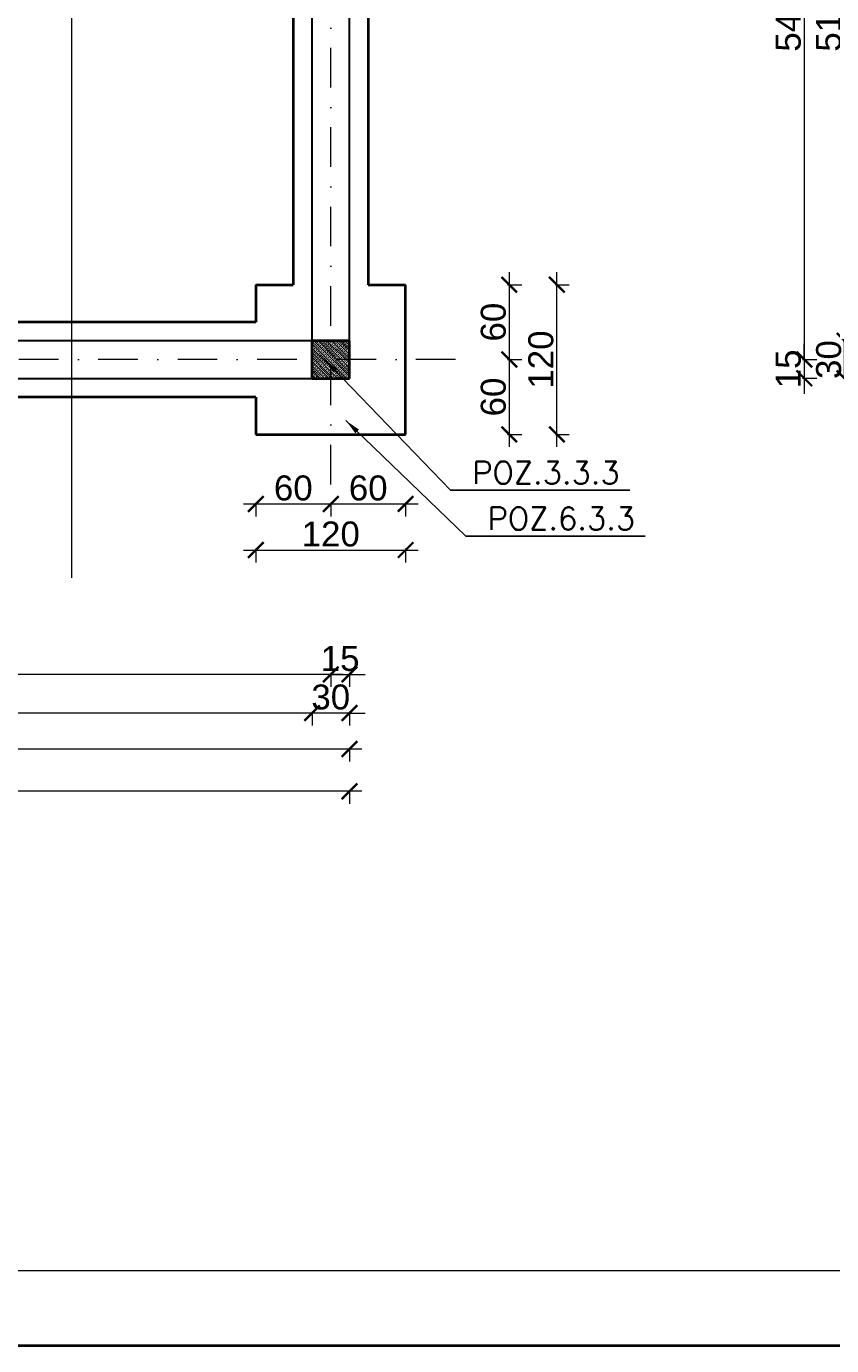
# Model space of a CAD drawing. Extents: x -19 to 9300416, y -12 to 10688993.
# Tile 65 of 106: x 4608264 to 4608909, y 5314288 to 5315345. Entities that reach past the tile are written whole.
import ezdxf

# ---------------------------------------------------------------- set-up
doc = ezdxf.new("R2010")
doc.units = 0
doc.header["$MEASUREMENT"] = 0
doc.linetypes.add('DASHDOT', pattern=[25.4, 12.7, -6.35, 0, -6.35])
for name, color, linetype, lineweight in [('hatch', 253, 'Continuous', 0), ('k', 7, 'Continuous', 13), ('K-OPISY', 252, 'Continuous', 15), ('K-SCIANY CIENKI', 163, 'Continuous', 30), ('K-SCIANY GRUBY', 195, 'Continuous', 40), ('K-WIDOK', 45, 'Continuous', 20), ('Osie', 175, 'DASHDOT', 9)]:
    doc.layers.add(name, color=color, linetype=linetype, lineweight=lineweight)
doc.layers.add('NIEDRUK', color=230, linetype='Continuous', lineweight=40, plot=False)
doc.styles.add('Arial Narrow 20', font='arial.ttf', dxfattribs={"height": 20})
doc.styles.add('Simplex', font='simplex.shx')
doc.dimstyles.new('1do100 ok', dxfattribs={"dimscale": 0.5, "dimtxt": 12, "dimasz": 25, "dimexe": 20, "dimexo": 0, "dimgap": 5, "dimtad": 1, "dimdec": 0, "dimzin": 9, "dimtxsty": 'Arial Narrow 20', "dimblk": 'ARCHTICK', "dimcen": 3, "dimdle": 20, "dimclrd": 256, "dimclre": 256, "dimclrt": 256, "dimadec": 0, "dimazin": 2, "dimtfac": 1, "dimtdec": 0, "dimtix": 1, "dimtmove": 2, "dimatfit": 3, "dimldrblk": 'NONE', "dimfxl": 0, "dimtvp": 1, "dimtolj": 1, "dimtzin": 0, "dimlwd": 5, "dimlwe": 5, "dimarcsym": 0})
doc.dimstyles.new('1do50', dxfattribs={"dimscale": 5, "dimtxt": 2.5, "dimasz": 2.5, "dimexe": 2.5, "dimexo": 0.5, "dimgap": 1, "dimtad": 1, "dimdec": 1, "dimrnd": 0.5, "dimzin": 12, "dimdsep": 46, "dimtxsty": 'Simplex', "dimblk": 'OBLIQUE', "dimcen": 0.5, "dimdle": 2.5, "dimclrd": 256, "dimclre": 256, "dimclrt": 256, "dimadec": 1, "dimazin": 3, "dimtfac": 1, "dimtdec": 1, "dimtix": 1, "dimtmove": 0, "dimatfit": 3, "dimfxl": 0, "dimtolj": 1, "dimtzin": 0, "dimarcsym": 0})

# ---------------------------------------------------------------- blocks, each defined once
blk = doc.blocks.new('_Oblique')
at = {"color": 0, "linetype": 'ByBlock', "lineweight": -2}
blk.add_line((-0.5, -0.5), (0.5, 0.5), dxfattribs=at)
blk = doc.blocks.new('G$C61CBF25F')
at = {"layer": 'Osie', "lineweight": 0, "ltscale": 2.5}
for p, q in [((1425, 0), (1425, 1880)), ((1525, 100), (204.8, 100))]:
    blk.add_line(p, q, dxfattribs=at)
blk = doc.blocks.new('_ArchTick')
at = {"color": 0, "linetype": 'ByBlock', "const_width": 0.15}
blk.add_lwpolyline([(-0.5, -0.5), (0.5, 0.5)], dxfattribs=at)
blk = doc.blocks.new('*D738')
at = {"layer": 'Defpoints', "color": 0, "lineweight": 0, "ltscale": 40}
for p in [(4608543.9, 5315618.4), (4608581.5, 5315078.4), (4608886.7, 5315078.4)]:
    blk.add_point(p, dxfattribs=at)
at = {"layer": 'k', "lineweight": 5, "ltscale": 40}
for p, q in [((4608885.4, 5315618.4), (4608896.7, 5315618.4)), ((4608886.7, 5315628.4), (4608886.7, 5315068.4)), ((4608885.4, 5315078.4), (4608896.7, 5315078.4))]:
    blk.add_line(p, q, dxfattribs=at)
at = {"layer": 'k', "lineweight": 5, "ltscale": 40, "xscale": 12.5, "yscale": 12.5, "zscale": 12.5}
for p, rotation in [((4608886.7, 5315618.4), 90), ((4608886.7, 5315078.4), 270)]:
    blk.add_blockref('_ArchTick', p, dxfattribs=dict(at, rotation=rotation))
at = {"layer": 'k', "lineweight": 0, "ltscale": 40, "insert": (4608874, 5315348.4), "char_height": 20, "attachment_point": 5, "rotation": 90, "style": 'Arial Narrow 20'}
blk.add_mtext('\\A1;540', dxfattribs=at)
blk = doc.blocks.new('_None')
blk = doc.blocks.new('*D739')
at = {"layer": 'Defpoints', "color": 0, "lineweight": 0, "ltscale": 40}
for p in [(4607937.4, 5314993.6), (4608507.4, 5314978.4), (4607937.4, 5314826.1)]:
    blk.add_point(p, dxfattribs=at)
at = {"layer": 'k', "lineweight": 5, "ltscale": 40}
for p, q in [((4608517.4, 5314826.1), (4607927.4, 5314826.1)), ((4607937.4, 5314827.4), (4607937.4, 5314816.1)), ((4608507.4, 5314827.4), (4608507.4, 5314816.1))]:
    blk.add_line(p, q, dxfattribs=at)
at = {"layer": 'k', "lineweight": 5, "ltscale": 40, "xscale": 12.5, "yscale": 12.5, "zscale": 12.5, "rotation": 180}
blk.add_blockref('_ArchTick', (4607937.4, 5314826.1), dxfattribs=at)
at = {"layer": 'k', "lineweight": 5, "ltscale": 40, "xscale": 12.5, "yscale": 12.5, "zscale": 12.5}
blk.add_blockref('_ArchTick', (4608507.4, 5314826.1), dxfattribs=at)
at = {"layer": 'k', "lineweight": 0, "ltscale": 40, "insert": (4608222.4, 5314838.8), "char_height": 20, "attachment_point": 5, "style": 'Arial Narrow 20'}
blk.add_mtext('\\A1;570', dxfattribs=at)
blk = doc.blocks.new('*D760')
at = {"layer": 'Defpoints', "color": 0, "lineweight": 0, "ltscale": 40}
for p in [(4608507.4, 5315063.4), (4608522.4, 5315063.4), (4608522.4, 5314826.1)]:
    blk.add_point(p, dxfattribs=at)
at = {"layer": 'k', "lineweight": 5, "ltscale": 40}
for p, q in [((4608507.4, 5314826.1), (4608494.9, 5314826.1)), ((4608507.4, 5314827.4), (4608507.4, 5314816.1)), ((4608507.4, 5314826.1), (4608522.4, 5314826.1)), ((4608522.4, 5314827.4), (4608522.4, 5314816.1)), ((4608522.4, 5314826.1), (4608534.9, 5314826.1))]:
    blk.add_line(p, q, dxfattribs=at)
at = {"layer": 'k', "lineweight": 5, "ltscale": 40, "xscale": 12.5, "yscale": 12.5, "zscale": 12.5}
blk.add_blockref('_ArchTick', (4608507.4, 5314826.1), dxfattribs=at)
at = {"layer": 'k', "lineweight": 5, "ltscale": 40, "xscale": 12.5, "yscale": 12.5, "zscale": 12.5, "rotation": 180}
blk.add_blockref('_ArchTick', (4608522.4, 5314826.1), dxfattribs=at)
at = {"layer": 'k', "lineweight": 0, "ltscale": 40, "insert": (4608514.9, 5314838.8), "char_height": 20, "attachment_point": 5, "style": 'Arial Narrow 20'}
blk.add_mtext('\\A1;15', dxfattribs=at)
blk = doc.blocks.new('*D761')
at = {"layer": 'Defpoints', "color": 0, "lineweight": 0, "ltscale": 40}
for p in [(4608581.5, 5315078.4), (4608522.4, 5315063.4), (4608886.7, 5315063.4)]:
    blk.add_point(p, dxfattribs=at)
at = {"layer": 'k', "lineweight": 5, "ltscale": 40}
for p, q in [((4608886.7, 5315078.4), (4608886.7, 5315090.9)), ((4608885.4, 5315078.4), (4608896.7, 5315078.4)), ((4608886.7, 5315078.4), (4608886.7, 5315063.4)), ((4608885.4, 5315063.4), (4608896.7, 5315063.4)), ((4608886.7, 5315063.4), (4608886.7, 5315050.9))]:
    blk.add_line(p, q, dxfattribs=at)
at = {"layer": 'k', "lineweight": 5, "ltscale": 40, "xscale": 12.5, "yscale": 12.5, "zscale": 12.5}
for p, rotation in [((4608886.7, 5315078.4), 270), ((4608886.7, 5315063.4), 90)]:
    blk.add_blockref('_ArchTick', p, dxfattribs=dict(at, rotation=rotation))
at = {"layer": 'k', "lineweight": 0, "ltscale": 40, "insert": (4608874, 5315070.9), "char_height": 20, "attachment_point": 5, "rotation": 90, "style": 'Arial Narrow 20'}
blk.add_mtext('\\A1;15', dxfattribs=at)
blk = doc.blocks.new('*D762')
at = {"layer": 'Defpoints', "color": 0, "lineweight": 0, "ltscale": 40}
for p in [(4608521.1, 5315093.4), (4608919, 5315093.4), (4608522.4, 5315063.4)]:
    blk.add_point(p, dxfattribs=at)
at = {"layer": 'k', "lineweight": 5, "ltscale": 40}
for p, q in [((4608919, 5315093.4), (4608919, 5315105.9)), ((4608917.8, 5315093.4), (4608929, 5315093.4)), ((4608919, 5315063.4), (4608919, 5315093.4)), ((4608917.8, 5315063.4), (4608929, 5315063.4)), ((4608919, 5315063.4), (4608919, 5315050.9))]:
    blk.add_line(p, q, dxfattribs=at)
at = {"layer": 'k', "lineweight": 5, "ltscale": 40, "xscale": 12.5, "yscale": 12.5, "zscale": 12.5}
for p, rotation in [((4608919, 5315093.4), 270), ((4608919, 5315063.4), 90)]:
    blk.add_blockref('_ArchTick', p, dxfattribs=dict(at, rotation=rotation))
at = {"layer": 'k', "lineweight": 0, "ltscale": 40, "insert": (4608906.3, 5315078.4), "char_height": 20, "attachment_point": 5, "rotation": 90, "style": 'Arial Narrow 20'}
blk.add_mtext('\\A1;30', dxfattribs=at)
blk = doc.blocks.new('*D763')
at = {"layer": 'Defpoints', "color": 0, "lineweight": 0, "ltscale": 40}
for p in [(4608520.7, 5315603.4), (4608919, 5315603.4), (4608521.1, 5315093.4)]:
    blk.add_point(p, dxfattribs=at)
at = {"layer": 'k', "lineweight": 5, "ltscale": 40}
for p, q in [((4608919, 5315083.4), (4608919, 5315613.4)), ((4608917.8, 5315603.4), (4608929, 5315603.4)), ((4608917.8, 5315093.4), (4608929, 5315093.4))]:
    blk.add_line(p, q, dxfattribs=at)
at = {"layer": 'k', "lineweight": 5, "ltscale": 40, "xscale": 12.5, "yscale": 12.5, "zscale": 12.5}
for p, rotation in [((4608919, 5315603.4), 90), ((4608919, 5315093.4), 270)]:
    blk.add_blockref('_ArchTick', p, dxfattribs=dict(at, rotation=rotation))
at = {"layer": 'k', "lineweight": 0, "ltscale": 40, "insert": (4608906.3, 5315348.4), "char_height": 20, "attachment_point": 5, "rotation": 90, "style": 'Arial Narrow 20'}
blk.add_mtext('\\A1;510', dxfattribs=at)
blk = doc.blocks.new('*D769')
at = {"layer": 'Defpoints', "color": 0, "lineweight": 0, "ltscale": 40}
for p in [(4608522.4, 5316773.4), (4608522.4, 5315063.4), (4608948.9, 5315063.4)]:
    blk.add_point(p, dxfattribs=at)
at = {"layer": 'k', "lineweight": 5, "ltscale": 40}
for p, q in [((4608948.9, 5316783.4), (4608948.9, 5315053.4)), ((4608947.7, 5316773.4), (4608958.9, 5316773.4)), ((4608947.7, 5315063.4), (4608958.9, 5315063.4))]:
    blk.add_line(p, q, dxfattribs=at)
at = {"layer": 'k', "lineweight": 5, "ltscale": 40, "xscale": 12.5, "yscale": 12.5, "zscale": 12.5}
for p, rotation in [((4608948.9, 5316773.4), 90), ((4608948.9, 5315063.4), 270)]:
    blk.add_blockref('_ArchTick', p, dxfattribs=dict(at, rotation=rotation))
at = {"layer": 'k', "lineweight": 0, "ltscale": 40, "insert": (4608936.2, 5315918.4), "char_height": 20, "attachment_point": 5, "rotation": 90, "style": 'Arial Narrow 20'}
blk.add_mtext('\\A1;1710', dxfattribs=at)
blk = doc.blocks.new('*D779')
at = {"layer": 'Defpoints', "color": 0, "lineweight": 0, "ltscale": 40}
for p in [(4608567.4, 5315138.4), (4608567.4, 5315078.4), (4608650.4, 5315078.4)]:
    blk.add_point(p, dxfattribs=at)
at = {"layer": 'k', "lineweight": 5, "ltscale": 40}
for p, q in [((4608650.4, 5315148.4), (4608650.4, 5315068.4)), ((4608649.1, 5315138.4), (4608660.4, 5315138.4)), ((4608649.1, 5315078.4), (4608660.4, 5315078.4))]:
    blk.add_line(p, q, dxfattribs=at)
at = {"layer": 'k', "lineweight": 5, "ltscale": 40, "xscale": 12.5, "yscale": 12.5, "zscale": 12.5}
for p, rotation in [((4608650.4, 5315138.4), 90), ((4608650.4, 5315078.4), 270)]:
    blk.add_blockref('_ArchTick', p, dxfattribs=dict(at, rotation=rotation))
at = {"layer": 'k', "lineweight": 0, "ltscale": 40, "insert": (4608637.7, 5315108.4), "char_height": 20, "attachment_point": 5, "rotation": 90, "style": 'Arial Narrow 20'}
blk.add_mtext('\\A1;60', dxfattribs=at)
blk = doc.blocks.new('*D780')
at = {"layer": 'Defpoints', "color": 0, "lineweight": 0, "ltscale": 40}
for p in [(4608567.4, 5315078.4), (4608567.4, 5315018.4), (4608650.4, 5315018.4)]:
    blk.add_point(p, dxfattribs=at)
at = {"layer": 'k', "lineweight": 5, "ltscale": 40}
for p, q in [((4608650.4, 5315088.4), (4608650.4, 5315008.4)), ((4608649.1, 5315078.4), (4608660.4, 5315078.4)), ((4608649.1, 5315018.4), (4608660.4, 5315018.4))]:
    blk.add_line(p, q, dxfattribs=at)
at = {"layer": 'k', "lineweight": 5, "ltscale": 40, "xscale": 12.5, "yscale": 12.5, "zscale": 12.5}
for p, rotation in [((4608650.4, 5315078.4), 90), ((4608650.4, 5315018.4), 270)]:
    blk.add_blockref('_ArchTick', p, dxfattribs=dict(at, rotation=rotation))
at = {"layer": 'k', "lineweight": 0, "ltscale": 40, "insert": (4608637.7, 5315048.4), "char_height": 20, "attachment_point": 5, "rotation": 90, "style": 'Arial Narrow 20'}
blk.add_mtext('\\A1;60', dxfattribs=at)
blk = doc.blocks.new('*D781')
at = {"layer": 'Defpoints', "color": 0, "lineweight": 0, "ltscale": 40}
for p in [(4608447.4, 5315018.4), (4608507.4, 5315018.4), (4608507.4, 5314962.7)]:
    blk.add_point(p, dxfattribs=at)
at = {"layer": 'k', "lineweight": 5, "ltscale": 40}
for p, q in [((4608447.4, 5314964), (4608447.4, 5314952.7)), ((4608507.4, 5314964), (4608507.4, 5314952.7)), ((4608437.4, 5314962.7), (4608517.4, 5314962.7))]:
    blk.add_line(p, q, dxfattribs=at)
at = {"layer": 'k', "lineweight": 5, "ltscale": 40, "xscale": 12.5, "yscale": 12.5, "zscale": 12.5, "rotation": 180}
blk.add_blockref('_ArchTick', (4608447.4, 5314962.7), dxfattribs=at)
at = {"layer": 'k', "lineweight": 5, "ltscale": 40, "xscale": 12.5, "yscale": 12.5, "zscale": 12.5}
blk.add_blockref('_ArchTick', (4608507.4, 5314962.7), dxfattribs=at)
at = {"layer": 'k', "lineweight": 0, "ltscale": 40, "insert": (4608477.4, 5314975.4), "char_height": 20, "attachment_point": 5, "style": 'Arial Narrow 20'}
blk.add_mtext('\\A1;60', dxfattribs=at)
blk = doc.blocks.new('*D782')
at = {"layer": 'Defpoints', "color": 0, "lineweight": 0, "ltscale": 40}
for p in [(4608507.4, 5315018.4), (4608567.4, 5315018.4), (4608567.4, 5314962.7)]:
    blk.add_point(p, dxfattribs=at)
at = {"layer": 'k', "lineweight": 5, "ltscale": 40}
for p, q in [((4608507.4, 5314964), (4608507.4, 5314952.7)), ((4608567.4, 5314964), (4608567.4, 5314952.7)), ((4608497.4, 5314962.7), (4608577.4, 5314962.7))]:
    blk.add_line(p, q, dxfattribs=at)
at = {"layer": 'k', "lineweight": 5, "ltscale": 40, "xscale": 12.5, "yscale": 12.5, "zscale": 12.5, "rotation": 180}
blk.add_blockref('_ArchTick', (4608507.4, 5314962.7), dxfattribs=at)
at = {"layer": 'k', "lineweight": 5, "ltscale": 40, "xscale": 12.5, "yscale": 12.5, "zscale": 12.5}
blk.add_blockref('_ArchTick', (4608567.4, 5314962.7), dxfattribs=at)
at = {"layer": 'k', "lineweight": 0, "ltscale": 40, "insert": (4608537.4, 5314975.4), "char_height": 20, "attachment_point": 5, "style": 'Arial Narrow 20'}
blk.add_mtext('\\A1;60', dxfattribs=at)
blk = doc.blocks.new('*D783')
at = {"layer": 'Defpoints', "color": 0, "lineweight": 0, "ltscale": 40}
for p in [(4608447.4, 5315018.4), (4608567.4, 5315018.4), (4608567.4, 5314925.8)]:
    blk.add_point(p, dxfattribs=at)
at = {"layer": 'k', "lineweight": 5, "ltscale": 40}
for p, q in [((4608437.4, 5314925.8), (4608577.4, 5314925.8)), ((4608447.4, 5314927), (4608447.4, 5314915.8)), ((4608567.4, 5314927), (4608567.4, 5314915.8))]:
    blk.add_line(p, q, dxfattribs=at)
at = {"layer": 'k', "lineweight": 5, "ltscale": 40, "xscale": 12.5, "yscale": 12.5, "zscale": 12.5, "rotation": 180}
blk.add_blockref('_ArchTick', (4608447.4, 5314925.8), dxfattribs=at)
at = {"layer": 'k', "lineweight": 5, "ltscale": 40, "xscale": 12.5, "yscale": 12.5, "zscale": 12.5}
blk.add_blockref('_ArchTick', (4608567.4, 5314925.8), dxfattribs=at)
at = {"layer": 'k', "lineweight": 0, "ltscale": 40, "insert": (4608507.4, 5314938.5), "char_height": 20, "attachment_point": 5, "style": 'Arial Narrow 20'}
blk.add_mtext('\\A1;120', dxfattribs=at)
blk = doc.blocks.new('*D784')
at = {"layer": 'Defpoints', "color": 0, "lineweight": 0, "ltscale": 40}
for p in [(4608567.4, 5315138.4), (4608688.5, 5315138.4), (4608567.4, 5315018.4)]:
    blk.add_point(p, dxfattribs=at)
at = {"layer": 'k', "lineweight": 5, "ltscale": 40}
for p, q in [((4608688.5, 5315008.4), (4608688.5, 5315148.4)), ((4608687.3, 5315138.4), (4608698.5, 5315138.4)), ((4608687.3, 5315018.4), (4608698.5, 5315018.4))]:
    blk.add_line(p, q, dxfattribs=at)
at = {"layer": 'k', "lineweight": 5, "ltscale": 40, "xscale": 12.5, "yscale": 12.5, "zscale": 12.5}
for p, rotation in [((4608688.5, 5315138.4), 90), ((4608688.5, 5315018.4), 270)]:
    blk.add_blockref('_ArchTick', p, dxfattribs=dict(at, rotation=rotation))
at = {"layer": 'k', "lineweight": 0, "ltscale": 40, "insert": (4608675.8, 5315078.4), "char_height": 20, "attachment_point": 5, "rotation": 90, "style": 'Arial Narrow 20'}
blk.add_mtext('\\A1;120', dxfattribs=at)
blk = doc.blocks.new('*D785')
at = {"layer": 'Defpoints', "color": 0, "lineweight": 0, "ltscale": 40}
for p in [(4608492.4, 5315063.4), (4608522.4, 5315063.4), (4608492.4, 5314795.2)]:
    blk.add_point(p, dxfattribs=at)
at = {"layer": 'k', "lineweight": 5, "ltscale": 40}
for p, q in [((4608492.4, 5314795.2), (4608479.9, 5314795.2)), ((4608492.4, 5314796.4), (4608492.4, 5314785.2)), ((4608522.4, 5314795.2), (4608492.4, 5314795.2)), ((4608522.4, 5314796.4), (4608522.4, 5314785.2)), ((4608522.4, 5314795.2), (4608534.9, 5314795.2))]:
    blk.add_line(p, q, dxfattribs=at)
at = {"layer": 'k', "lineweight": 5, "ltscale": 40, "xscale": 12.5, "yscale": 12.5, "zscale": 12.5}
blk.add_blockref('_ArchTick', (4608492.4, 5314795.2), dxfattribs=at)
at = {"layer": 'k', "lineweight": 5, "ltscale": 40, "xscale": 12.5, "yscale": 12.5, "zscale": 12.5, "rotation": 180}
blk.add_blockref('_ArchTick', (4608522.4, 5314795.2), dxfattribs=at)
at = {"layer": 'k', "lineweight": 0, "ltscale": 40, "insert": (4608507.4, 5314807.9), "char_height": 20, "attachment_point": 5, "style": 'Arial Narrow 20'}
blk.add_mtext('\\A1;30', dxfattribs=at)
blk = doc.blocks.new('*D786')
at = {"layer": 'Defpoints', "color": 0, "lineweight": 0, "ltscale": 40}
for p in [(4607952.4, 5315063.4), (4608492.4, 5315063.4), (4607952.4, 5314795.2)]:
    blk.add_point(p, dxfattribs=at)
at = {"layer": 'k', "lineweight": 5, "ltscale": 40}
for p, q in [((4608502.4, 5314795.2), (4607942.4, 5314795.2)), ((4607952.4, 5314796.4), (4607952.4, 5314785.2)), ((4608492.4, 5314796.4), (4608492.4, 5314785.2))]:
    blk.add_line(p, q, dxfattribs=at)
at = {"layer": 'k', "lineweight": 5, "ltscale": 40, "xscale": 12.5, "yscale": 12.5, "zscale": 12.5, "rotation": 180}
blk.add_blockref('_ArchTick', (4607952.4, 5314795.2), dxfattribs=at)
at = {"layer": 'k', "lineweight": 5, "ltscale": 40, "xscale": 12.5, "yscale": 12.5, "zscale": 12.5}
blk.add_blockref('_ArchTick', (4608492.4, 5314795.2), dxfattribs=at)
at = {"layer": 'k', "lineweight": 0, "ltscale": 40, "insert": (4608222.4, 5314807.9), "char_height": 20, "attachment_point": 5, "style": 'Arial Narrow 20'}
blk.add_mtext('\\A1;540', dxfattribs=at)
blk = doc.blocks.new('*D793')
at = {"layer": 'Defpoints', "color": 0, "lineweight": 0, "ltscale": 40}
for p in [(4607372.4, 5315063.4), (4608522.4, 5315063.4), (4608522.4, 5314766.4)]:
    blk.add_point(p, dxfattribs=at)
at = {"layer": 'k', "lineweight": 5, "ltscale": 40}
for p, q in [((4607362.4, 5314766.4), (4608532.4, 5314766.4)), ((4607372.4, 5314767.6), (4607372.4, 5314756.4)), ((4608522.4, 5314767.6), (4608522.4, 5314756.4))]:
    blk.add_line(p, q, dxfattribs=at)
at = {"layer": 'k', "lineweight": 5, "ltscale": 40, "xscale": 12.5, "yscale": 12.5, "zscale": 12.5, "rotation": 180}
blk.add_blockref('_ArchTick', (4607372.4, 5314766.4), dxfattribs=at)
at = {"layer": 'k', "lineweight": 5, "ltscale": 40, "xscale": 12.5, "yscale": 12.5, "zscale": 12.5}
blk.add_blockref('_ArchTick', (4608522.4, 5314766.4), dxfattribs=at)
at = {"layer": 'k', "lineweight": 0, "ltscale": 40, "insert": (4607947.4, 5314779.1), "char_height": 20, "attachment_point": 5, "style": 'Arial Narrow 20'}
blk.add_mtext('\\A1;1150', dxfattribs=at)
blk = doc.blocks.new('*D794')
at = {"layer": 'Defpoints', "color": 0, "lineweight": 0, "ltscale": 40}
for p in [(4607162.4, 5315603.4), (4608522.4, 5315063.4), (4607162.4, 5314732.5)]:
    blk.add_point(p, dxfattribs=at)
at = {"layer": 'k', "lineweight": 5, "ltscale": 40}
for p, q in [((4608532.4, 5314732.5), (4607152.4, 5314732.5)), ((4607162.4, 5314733.7), (4607162.4, 5314722.5)), ((4608522.4, 5314733.7), (4608522.4, 5314722.5))]:
    blk.add_line(p, q, dxfattribs=at)
at = {"layer": 'k', "lineweight": 5, "ltscale": 40, "xscale": 12.5, "yscale": 12.5, "zscale": 12.5, "rotation": 180}
blk.add_blockref('_ArchTick', (4607162.4, 5314732.5), dxfattribs=at)
at = {"layer": 'k', "lineweight": 5, "ltscale": 40, "xscale": 12.5, "yscale": 12.5, "zscale": 12.5}
blk.add_blockref('_ArchTick', (4608522.4, 5314732.5), dxfattribs=at)
at = {"layer": 'k', "lineweight": 0, "ltscale": 40, "insert": (4607842.4, 5314745.2), "char_height": 20, "attachment_point": 5, "style": 'Arial Narrow 20'}
blk.add_mtext('\\A1;1360', dxfattribs=at)

msp = doc.modelspace()

# ---------------------------------------------------------------- linework, layer by layer
at = {"layer": 'hatch', "color": 252}
for points in [[(4605761.95, 5314288.33), (4609961.95, 5314288.33), (4609961.95, 5317258.33), (4605761.95, 5317258.33)], [(4606081.95, 5317198.33), (4609901.95, 5317198.33), (4609901.95, 5314348.33), (4606081.95, 5314348.33)]]:
    msp.add_lwpolyline(points, close=True, dxfattribs=at)
at = {"layer": 'k', "lineweight": 0, "ltscale": 40}
msp.add_line((4608299.71, 5316921.87), (4608299.71, 5314903.45), dxfattribs=at)
at = {"layer": 'K-SCIANY CIENKI'}
for p, q in [((4608492.35, 5315603.35), (4608492.35, 5315113.1)), ((4608522.35, 5315113.1), (4608522.35, 5315603.35)), ((4608492.35, 5315113.1), (4608492.35, 5315093.35)), ((4608522.35, 5315093.35), (4608522.35, 5315113.1)), ((4608492.35, 5315093.35), (4607952.35, 5315093.35)), ((4608492.35, 5315063.35), (4608492.35, 5315093.35)), ((4608492.35, 5315093.35), (4608522.35, 5315093.35)), ((4607952.35, 5315063.35), (4608492.35, 5315063.35))]:
    msp.add_line(p, q, dxfattribs=at)
at = {"layer": 'K-SCIANY GRUBY'}
for p, q in [((4608477.35, 5315518.35), (4608477.35, 5315138.35)), ((4608537.35, 5315518.35), (4608537.35, 5315138.35)), ((4608447.35, 5315138.35), (4608447.35, 5315108.35)), ((4608447.35, 5315138.35), (4608477.35, 5315138.35)), ((4608537.35, 5315138.35), (4608567.35, 5315138.35)), ((4608567.35, 5315048.35), (4608567.35, 5315138.35)), ((4608447.35, 5315108.35), (4608037.35, 5315108.35)), ((4608522.35, 5315093.35), (4608492.35, 5315093.35)), ((4608492.35, 5315093.35), (4608492.35, 5315063.35)), ((4608522.35, 5315063.35), (4608522.35, 5315093.35)), ((4608492.35, 5315063.35), (4608522.35, 5315063.35)), ((4608447.35, 5315048.35), (4608037.35, 5315048.35)), ((4608447.35, 5315048.35), (4608447.35, 5315018.35)), ((4608567.35, 5315018.35), (4608567.35, 5315048.35)), ((4608447.35, 5315018.35), (4608567.35, 5315018.35))]:
    msp.add_line(p, q, dxfattribs=at)
at = {"layer": 'K-WIDOK', "linetype": 'Continuous', "lineweight": 0}
for p, q in [((4608492.35, 5315093.03), (4608492.69, 5315092.69)), ((4608492.35, 5315091.26), (4608520.26, 5315063.35)), ((4608493.13, 5315092.25), (4608494.02, 5315091.36)), ((4608493.8, 5315093.35), (4608522.35, 5315064.8)), ((4608494.46, 5315090.92), (4608495.34, 5315090.04)), ((4608495.56, 5315093.35), (4608495.79, 5315093.13)), ((4608496.23, 5315092.69), (4608497.11, 5315091.8)), ((4608497.33, 5315093.35), (4608522.35, 5315068.33)), ((4608497.55, 5315091.36), (4608498.44, 5315090.48)), ((4608498.88, 5315090.04), (4608499.76, 5315089.15)), ((4608499.32, 5315093.13), (4608500.21, 5315092.25)), ((4608500.65, 5315091.8), (4608501.53, 5315090.92)), ((4608500.87, 5315093.35), (4608522.35, 5315071.87)), ((4608501.97, 5315090.48), (4608502.86, 5315089.59)), ((4608502.64, 5315093.35), (4608503.3, 5315092.69)), ((4608503.74, 5315092.25), (4608504.62, 5315091.36)), ((4608504.4, 5315093.35), (4608522.35, 5315075.4)), ((4608505.07, 5315090.92), (4608505.95, 5315090.04)), ((4608506.17, 5315093.35), (4608506.39, 5315093.13)), ((4608506.83, 5315092.69), (4608507.72, 5315091.8)), ((4608507.94, 5315093.35), (4608522.35, 5315078.94)), ((4608508.16, 5315091.36), (4608509.04, 5315090.48)), ((4608509.49, 5315090.04), (4608510.37, 5315089.15)), ((4608509.93, 5315093.13), (4608510.81, 5315092.25)), ((4608511.25, 5315091.8), (4608512.14, 5315090.92)), ((4608511.47, 5315093.35), (4608522.35, 5315082.47)), ((4608512.58, 5315090.48), (4608513.46, 5315089.59)), ((4608513.24, 5315093.35), (4608513.91, 5315092.69)), ((4608514.35, 5315092.25), (4608515.23, 5315091.36)), ((4608515.01, 5315093.35), (4608522.35, 5315086.01)), ((4608515.67, 5315090.92), (4608516.56, 5315090.04)), ((4608516.78, 5315093.35), (4608517, 5315093.13)), ((4608517.44, 5315092.69), (4608518.33, 5315091.8)), ((4608518.55, 5315093.35), (4608522.35, 5315089.54)), ((4608518.77, 5315091.36), (4608519.65, 5315090.48)), ((4608520.09, 5315090.04), (4608520.98, 5315089.15)), ((4608520.53, 5315093.13), (4608521.42, 5315092.25)), ((4608521.86, 5315091.8), (4608522.35, 5315091.31)), ((4608522.08, 5315093.35), (4608522.35, 5315093.08)), ((4608492.35, 5315087.72), (4608516.73, 5315063.35)), ((4608492.35, 5315085.96), (4608493.13, 5315085.17)), ((4608492.35, 5315084.19), (4608513.19, 5315063.35)), ((4608492.35, 5315082.42), (4608492.69, 5315082.08)), ((4608492.35, 5315080.65), (4608509.65, 5315063.35)), ((4608492.69, 5315089.15), (4608493.58, 5315088.27)), ((4608493.13, 5315081.64), (4608494.02, 5315080.76)), ((4608493.58, 5315084.73), (4608494.46, 5315083.85)), ((4608494.02, 5315087.83), (4608494.9, 5315086.94)), ((4608494.46, 5315080.31), (4608495.34, 5315079.43)), ((4608494.9, 5315083.41), (4608495.79, 5315082.52)), ((4608495.34, 5315086.5), (4608496.23, 5315085.62)), ((4608495.79, 5315089.59), (4608496.67, 5315088.71)), ((4608496.23, 5315082.08), (4608497.11, 5315081.2)), ((4608496.67, 5315085.17), (4608497.55, 5315084.29)), ((4608497.11, 5315088.27), (4608498, 5315087.38)), ((4608497.55, 5315080.76), (4608498.44, 5315079.87)), ((4608498, 5315083.85), (4608498.88, 5315082.96)), ((4608498.44, 5315086.94), (4608499.32, 5315086.06)), ((4608498.88, 5315079.43), (4608499.76, 5315078.55)), ((4608499.32, 5315082.52), (4608500.21, 5315081.64)), ((4608499.76, 5315085.62), (4608500.65, 5315084.73)), ((4608500.21, 5315088.71), (4608501.09, 5315087.83)), ((4608500.65, 5315081.2), (4608501.53, 5315080.31)), ((4608501.09, 5315084.29), (4608501.97, 5315083.41)), ((4608501.53, 5315087.38), (4608502.42, 5315086.5)), ((4608501.97, 5315079.87), (4608502.86, 5315078.99)), ((4608502.42, 5315082.96), (4608503.3, 5315082.08)), ((4608502.86, 5315086.06), (4608503.74, 5315085.17)), ((4608503.3, 5315089.15), (4608504.18, 5315088.27)), ((4608503.74, 5315081.64), (4608504.62, 5315080.76)), ((4608504.18, 5315084.73), (4608505.07, 5315083.85)), ((4608504.62, 5315087.83), (4608505.51, 5315086.94)), ((4608505.07, 5315080.31), (4608505.95, 5315079.43)), ((4608505.51, 5315083.41), (4608506.39, 5315082.52)), ((4608505.95, 5315086.5), (4608506.83, 5315085.62)), ((4608506.39, 5315089.59), (4608507.28, 5315088.71)), ((4608506.83, 5315082.08), (4608507.72, 5315081.2)), ((4608507.28, 5315085.17), (4608508.16, 5315084.29)), ((4608507.72, 5315088.27), (4608508.6, 5315087.38)), ((4608508.16, 5315080.76), (4608509.04, 5315079.87)), ((4608508.6, 5315083.85), (4608509.49, 5315082.96)), ((4608509.04, 5315086.94), (4608509.93, 5315086.06)), ((4608509.49, 5315079.43), (4608510.37, 5315078.55)), ((4608509.93, 5315082.52), (4608510.81, 5315081.64)), ((4608510.37, 5315085.62), (4608511.25, 5315084.73)), ((4608510.81, 5315088.71), (4608511.7, 5315087.83)), ((4608511.25, 5315081.2), (4608512.14, 5315080.31)), ((4608511.7, 5315084.29), (4608512.58, 5315083.41)), ((4608512.14, 5315087.38), (4608513.02, 5315086.5)), ((4608512.58, 5315079.87), (4608513.46, 5315078.99)), ((4608513.02, 5315082.96), (4608513.91, 5315082.08)), ((4608513.46, 5315086.06), (4608514.35, 5315085.17)), ((4608513.91, 5315089.15), (4608514.79, 5315088.27)), ((4608514.35, 5315081.64), (4608515.23, 5315080.76)), ((4608514.79, 5315084.73), (4608515.67, 5315083.85)), ((4608515.23, 5315087.83), (4608516.12, 5315086.94)), ((4608515.67, 5315080.31), (4608516.56, 5315079.43)), ((4608516.12, 5315083.41), (4608517, 5315082.52)), ((4608516.56, 5315086.5), (4608517.44, 5315085.62)), ((4608517, 5315089.59), (4608517.88, 5315088.71)), ((4608517.44, 5315082.08), (4608518.33, 5315081.2)), ((4608517.88, 5315085.17), (4608518.77, 5315084.29)), ((4608518.33, 5315088.27), (4608519.21, 5315087.38)), ((4608518.77, 5315080.76), (4608519.65, 5315079.87)), ((4608519.21, 5315083.85), (4608520.09, 5315082.96)), ((4608519.65, 5315086.94), (4608520.53, 5315086.06)), ((4608520.09, 5315079.43), (4608520.98, 5315078.55)), ((4608520.53, 5315082.52), (4608521.42, 5315081.64)), ((4608520.98, 5315085.62), (4608521.86, 5315084.73)), ((4608521.42, 5315088.71), (4608522.3, 5315087.83)), ((4608521.86, 5315081.2), (4608522.35, 5315080.7)), ((4608522.3, 5315084.29), (4608522.35, 5315084.24)), ((4608492.35, 5315077.12), (4608506.12, 5315063.35)), ((4608492.35, 5315075.35), (4608493.13, 5315074.57)), ((4608492.35, 5315073.58), (4608502.58, 5315063.35)), ((4608492.35, 5315071.81), (4608492.69, 5315071.47)), ((4608492.35, 5315070.05), (4608499.05, 5315063.35)), ((4608492.69, 5315078.55), (4608493.58, 5315077.66)), ((4608493.13, 5315071.03), (4608494.02, 5315070.15)), ((4608493.58, 5315074.13), (4608494.46, 5315073.24)), ((4608494.02, 5315077.22), (4608494.9, 5315076.34)), ((4608494.46, 5315069.71), (4608495.34, 5315068.82)), ((4608494.9, 5315072.8), (4608495.79, 5315071.92)), ((4608495.34, 5315075.89), (4608496.23, 5315075.01)), ((4608495.79, 5315078.99), (4608496.67, 5315078.1)), ((4608496.23, 5315071.47), (4608497.11, 5315070.59)), ((4608496.67, 5315074.57), (4608497.55, 5315073.68)), ((4608497.11, 5315077.66), (4608498, 5315076.78)), ((4608497.55, 5315070.15), (4608498.44, 5315069.26)), ((4608498, 5315073.24), (4608498.88, 5315072.36)), ((4608498.44, 5315076.34), (4608499.32, 5315075.45)), ((4608498.88, 5315068.82), (4608499.76, 5315067.94)), ((4608499.32, 5315071.92), (4608500.21, 5315071.03)), ((4608499.76, 5315075.01), (4608500.65, 5315074.13)), ((4608500.21, 5315078.1), (4608501.09, 5315077.22)), ((4608500.65, 5315070.59), (4608501.53, 5315069.71)), ((4608501.09, 5315073.68), (4608501.97, 5315072.8)), ((4608501.53, 5315076.78), (4608502.42, 5315075.89)), ((4608501.97, 5315069.26), (4608502.86, 5315068.38)), ((4608502.42, 5315072.36), (4608503.3, 5315071.47)), ((4608502.86, 5315075.45), (4608503.74, 5315074.57)), ((4608503.3, 5315078.55), (4608504.18, 5315077.66)), ((4608503.74, 5315071.03), (4608504.62, 5315070.15)), ((4608504.18, 5315074.13), (4608505.07, 5315073.24)), ((4608504.62, 5315077.22), (4608505.51, 5315076.34)), ((4608505.07, 5315069.71), (4608505.95, 5315068.82)), ((4608505.51, 5315072.8), (4608506.39, 5315071.92)), ((4608505.95, 5315075.89), (4608506.83, 5315075.01)), ((4608506.39, 5315078.99), (4608507.28, 5315078.1)), ((4608506.83, 5315071.47), (4608507.72, 5315070.59)), ((4608507.28, 5315074.57), (4608508.16, 5315073.68)), ((4608507.72, 5315077.66), (4608508.6, 5315076.78)), ((4608508.16, 5315070.15), (4608509.04, 5315069.26)), ((4608508.6, 5315073.24), (4608509.49, 5315072.36)), ((4608509.04, 5315076.34), (4608509.93, 5315075.45)), ((4608509.49, 5315068.82), (4608510.37, 5315067.94)), ((4608509.93, 5315071.92), (4608510.81, 5315071.03)), ((4608510.37, 5315075.01), (4608511.25, 5315074.13)), ((4608510.81, 5315078.1), (4608511.7, 5315077.22)), ((4608511.25, 5315070.59), (4608512.14, 5315069.71)), ((4608511.7, 5315073.68), (4608512.58, 5315072.8)), ((4608512.14, 5315076.78), (4608513.02, 5315075.89)), ((4608512.58, 5315069.26), (4608513.46, 5315068.38)), ((4608513.02, 5315072.36), (4608513.91, 5315071.47)), ((4608513.46, 5315075.45), (4608514.35, 5315074.57)), ((4608513.91, 5315078.55), (4608514.79, 5315077.66)), ((4608514.35, 5315071.03), (4608515.23, 5315070.15)), ((4608514.79, 5315074.13), (4608515.67, 5315073.24)), ((4608515.23, 5315077.22), (4608516.12, 5315076.34)), ((4608515.67, 5315069.71), (4608516.56, 5315068.82)), ((4608516.12, 5315072.8), (4608517, 5315071.92)), ((4608516.56, 5315075.89), (4608517.44, 5315075.01)), ((4608517, 5315078.99), (4608517.88, 5315078.1)), ((4608517.44, 5315071.47), (4608518.33, 5315070.59)), ((4608517.88, 5315074.57), (4608518.77, 5315073.68)), ((4608518.33, 5315077.66), (4608519.21, 5315076.78)), ((4608518.77, 5315070.15), (4608519.65, 5315069.26)), ((4608519.21, 5315073.24), (4608520.09, 5315072.36)), ((4608519.65, 5315076.34), (4608520.53, 5315075.45)), ((4608520.09, 5315068.82), (4608520.98, 5315067.94)), ((4608520.53, 5315071.92), (4608521.42, 5315071.03)), ((4608520.98, 5315075.01), (4608521.86, 5315074.13)), ((4608521.42, 5315078.1), (4608522.3, 5315077.22)), ((4608521.86, 5315070.59), (4608522.35, 5315070.1)), ((4608522.3, 5315073.68), (4608522.35, 5315073.63)), ((4608492.35, 5315066.51), (4608495.51, 5315063.35)), ((4608492.35, 5315064.74), (4608493.13, 5315063.96)), ((4608492.69, 5315067.94), (4608493.58, 5315067.05)), ((4608493.58, 5315063.52), (4608493.74, 5315063.35)), ((4608494.02, 5315066.61), (4608494.9, 5315065.73)), ((4608495.34, 5315065.29), (4608496.23, 5315064.4)), ((4608495.79, 5315068.38), (4608496.67, 5315067.5)), ((4608496.67, 5315063.96), (4608497.28, 5315063.35)), ((4608497.11, 5315067.05), (4608498, 5315066.17)), ((4608498.44, 5315065.73), (4608499.32, 5315064.85)), ((4608499.76, 5315064.4), (4608500.65, 5315063.52)), ((4608500.21, 5315067.5), (4608501.09, 5315066.61)), ((4608501.53, 5315066.17), (4608502.42, 5315065.29)), ((4608502.86, 5315064.85), (4608503.74, 5315063.96)), ((4608503.3, 5315067.94), (4608504.18, 5315067.05)), ((4608504.18, 5315063.52), (4608504.35, 5315063.35)), ((4608504.62, 5315066.61), (4608505.51, 5315065.73)), ((4608505.95, 5315065.29), (4608506.83, 5315064.4)), ((4608506.39, 5315068.38), (4608507.28, 5315067.5)), ((4608507.28, 5315063.96), (4608507.89, 5315063.35)), ((4608507.72, 5315067.05), (4608508.6, 5315066.17)), ((4608509.04, 5315065.73), (4608509.93, 5315064.85)), ((4608510.37, 5315064.4), (4608511.25, 5315063.52)), ((4608510.81, 5315067.5), (4608511.7, 5315066.61)), ((4608512.14, 5315066.17), (4608513.02, 5315065.29)), ((4608513.46, 5315064.85), (4608514.35, 5315063.96)), ((4608513.91, 5315067.94), (4608514.79, 5315067.05)), ((4608514.79, 5315063.52), (4608514.96, 5315063.35)), ((4608515.23, 5315066.61), (4608516.12, 5315065.73)), ((4608516.56, 5315065.29), (4608517.44, 5315064.4)), ((4608517, 5315068.38), (4608517.88, 5315067.5)), ((4608517.88, 5315063.96), (4608518.49, 5315063.35)), ((4608518.33, 5315067.05), (4608519.21, 5315066.17)), ((4608519.65, 5315065.73), (4608520.53, 5315064.85)), ((4608520.98, 5315064.4), (4608521.86, 5315063.52)), ((4608521.42, 5315067.5), (4608522.3, 5315066.61))]:
    msp.add_line(p, q, dxfattribs=at)
at = {"layer": 'NIEDRUK', "color": 252}
msp.add_lwpolyline([(4605761.95, 5314288.33), (4609961.95, 5314288.33), (4609961.95, 5317258.33), (4605761.95, 5317258.33)], close=True, dxfattribs=at)

# ---------------------------------------------------------------- block references
at = {"lineweight": 0, "ltscale": 40}
msp.add_blockref('G$C61CBF25F', (4607082.35, 5314978.35), dxfattribs=at)

# ---------------------------------------------------------------- texts
at = {"layer": 'K-OPISY', "char_height": 18, "attachment_point": 7, "style": 'Simplex'}
for s, insert in [('{\\C0;POZ.3.3.3}', (4608620.85, 5314978.72)), ('{\\C0;POZ.6.3.3}', (4608633.16, 5314942.01))]:
    msp.add_mtext(s, dxfattribs=dict(at, insert=insert))

# ---------------------------------------------------------------- dimensions: what is measured, and where the dimension line sits
at = {"layer": 'k', "lineweight": 0, "ltscale": 40}
for base, p1, p2, picture, middle in [((4608948.94, 5315063.35), (4608522.35, 5316773.35), (4608522.35, 5315063.35), '*D769', (4608936.22, 5315918.35)), ((4608886.66, 5315078.35), (4608543.93, 5315618.35), (4608581.54, 5315078.35), '*D738', (4608873.95, 5315348.35)), ((4608919.05, 5315603.35), (4608521.05, 5315093.35), (4608520.67, 5315603.35), '*D763', (4608906.34, 5315348.35)), ((4608650.38, 5315078.35), (4608567.35, 5315138.35), (4608567.35, 5315078.35), '*D779', (4608637.67, 5315108.35)), ((4608688.5, 5315138.35), (4608567.35, 5315018.35), (4608567.35, 5315138.35), '*D784', (4608675.79, 5315078.35)), ((4608919.05, 5315093.35), (4608522.35, 5315063.35), (4608521.05, 5315093.35), '*D762', (4608906.33, 5315078.35)), ((4608886.66, 5315063.35), (4608581.54, 5315078.35), (4608522.35, 5315063.35), '*D761', (4608873.95, 5315070.85)), ((4608650.38, 5315018.35), (4608567.35, 5315078.35), (4608567.35, 5315018.35), '*D780', (4608637.67, 5315048.35))]:
    dim = msp.add_linear_dim(base=base, p1=p1, p2=p2, angle=90, dimstyle='1do100 ok', override={"dimfxl": 2.5}, dxfattribs=at)
    dim.commit()
    dim.dimension.update_dxf_attribs({"geometry": picture, "text_midpoint": middle})
for base, p1, p2, picture, middle in [((4607162.35, 5314732.5), (4608522.35, 5315063.35), (4607162.35, 5315603.35), '*D794', (4607842.35, 5314745.21)), ((4608522.35, 5314766.35), (4607372.35, 5315063.35), (4608522.35, 5315063.35), '*D793', (4607947.35, 5314779.06)), ((4607952.35, 5314795.2), (4608492.35, 5315063.35), (4607952.35, 5315063.35), '*D786', (4608222.35, 5314807.91)), ((4608492.35, 5314795.2), (4608522.35, 5315063.35), (4608492.35, 5315063.35), '*D785', (4608507.35, 5314807.91)), ((4608522.35, 5314826.11), (4608507.35, 5315063.35), (4608522.35, 5315063.35), '*D760', (4608514.85, 5314838.82)), ((4608507.35, 5314962.71), (4608447.35, 5315018.35), (4608507.35, 5315018.35), '*D781', (4608477.35, 5314975.43)), ((4608567.35, 5314925.79), (4608447.35, 5315018.35), (4608567.35, 5315018.35), '*D783', (4608507.35, 5314938.5)), ((4608567.35, 5314962.71), (4608507.35, 5315018.35), (4608567.35, 5315018.35), '*D782', (4608537.35, 5314975.43)), ((4607937.35, 5314826.11), (4608507.35, 5314978.35), (4607937.35, 5314993.55), '*D739', (4608222.35, 5314838.82))]:
    dim = msp.add_linear_dim(base=base, p1=p1, p2=p2, dimstyle='1do100 ok', override={"dimfxl": 2.5}, dxfattribs=at)
    dim.commit()
    dim.dimension.update_dxf_attribs({"geometry": picture, "text_midpoint": middle})

# ---------------------------------------------------------------- leaders
at = {"layer": 'K-OPISY', "annotation_type": 0, "has_hookline": 1, "hookline_direction": 0, "text_width": 126}
for points in [[(4608502.33, 5315078.52), (4608603.35, 5314973.72), (4608615.85, 5314973.72)], [(4608519.58, 5315029.47), (4608615.66, 5314937.01), (4608628.16, 5314937.01)]]:
    msp.add_leader(points, dimstyle='1do50', override={"dimgap": 1, "dimtad": 1}, dxfattribs=at)

doc.saveas('drawing.dxf')
